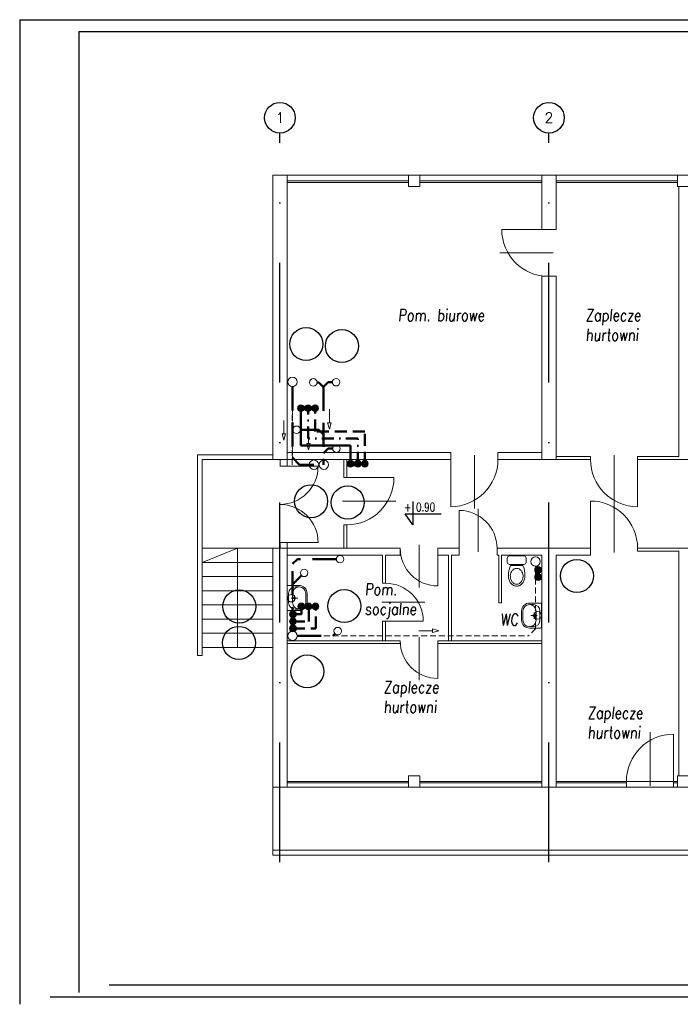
# Model space of a CAD drawing. Header units: millimetres. Extents: x -6513 to 30474, y -6915 to 65597.
# Tile 2 of 256: x -3151 to -1751, y 525 to 2610. Entities that reach past the tile are written whole.
import ezdxf
from ezdxf.enums import TextEntityAlignment as Align

# ---------------------------------------------------------------- set-up
doc = ezdxf.new("R2010")
doc.units = ezdxf.units.MM
for name, pattern in [('DASHDOTX2', [50.8, 25.4, -12.7, 0, -12.7]), ('DASHEDX2', [38.1, 25.4, -12.7]), ('HIDDEN', [0.375, 0.25, -0.125])]:
    doc.linetypes.add(name, pattern=pattern)
doc.layers.get('0').update_dxf_attribs({"color": 8})
for name, color, linetype, lineweight in [('A-opis', 8, 'Continuous', 25), ('A_cienka', 8, 'Continuous', 5), ('A_warstwy', 8, 'Continuous', 9), ('A_widok', 8, 'Continuous', 13), ('CH-KS-WEWN-ISTN-PION-NR', 8, 'Continuous', 20), ('CH-KS-WEWN-ISTN-PRZEWÓD-EL-POMOCNICZE', 8, 'Continuous', 9), ('CH-KS-WEWN-ISTN-PRZEWÓD-NAD-POSADZKĄ', 8, 'HIDDEN', 13), ('CH-KS-WEWN-ISTN-PRZYBORY', 8, 'Continuous', 9), ('CH-KS-WEWN-PION', 8, 'Continuous', 20), ('CH-KS-WEWN-PION-NR', 8, 'Continuous', 25), ('CH-KS-WEWN-PODEJŚCIA', 8, 'Continuous', 20), ('CH-KS-WEWN-PRZEWÓD-EL-POMOCNICZE', 8, 'Continuous', 20), ('CH-KS-WEWN-PRZEWÓD-NAD-POSADZKĄ', 8, 'DASHEDX2', 50), ('CH-W-WEWN-INOX-PION', 8, 'Continuous', 20), ('CH-W-WEWN-INOX-PION-NR', 8, 'Continuous', 25), ('CH-W-WEWN-INOX-PRZEWÓD-CIEPŁA', 8, 'DASHEDX2', 50), ('CH-W-WEWN-INOX-PRZEWÓD-CYRKULACJA', 8, 'DASHDOTX2', 50), ('CH-W-WEWN-INOX-PRZEWÓD-ZIMNA', 8, 'Continuous', 50), ('R-TABELKA', 8, 'Continuous', 25)]:
    doc.layers.add(name, color=color, linetype=linetype, lineweight=lineweight)
doc.layers.add('A-osie', color=8, linetype='DASHDOTX2')
doc.styles.add('ROMA', font='romans.shx', dxfattribs={"width": 0.75})
doc.styles.add('ROMANSS', font='romans.shx', dxfattribs={"width": 0.8, "oblique": 5})
doc.styles.get("Standard").update_dxf_attribs({"font": 'txt.shx', "width": 0.9})

# ---------------------------------------------------------------- blocks, each defined once
blk = doc.blocks.new('drzwi schem')
at = {"color": 252}
blk.add_line((0, 0), (0, 1), dxfattribs=at)
at = {"color": 252, "ltscale": 10}
blk.add_line((0.5, -0.093), (0.5, 1.04), dxfattribs=at)
at = {"color": 252}
blk.add_arc((0, 0), 1, 0, 90, dxfattribs=at)
blk = doc.blocks.new('MU-STOJĄCA')
at = {"layer": 'CH-KS-WEWN-ISTN-PRZYBORY'}
for p, q in [((15, 0), (-15, 0)), ((-20, -5), (-20, -13)), ((15, -18), (-15, -18)), ((12.1, -20), (-12.1, -20)), ((20, -5), (20, -13))]:
    blk.add_line(p, q, dxfattribs=at)
for points in [[(13.5, -42, 0.086436), (12.4, -35.9, 0.092654), (9.5, -31, 0.103059), (5.1, -27.6, 0.111854), (0, -26.4, 0.111854), (-5.1, -27.6, 0.103059), (-9.5, -31, 0.092654), (-12.4, -35.9, 0.086436), (-13.5, -42, 0.086436)], [(-17.5, -42, 0.07974), (-16.1, -50.6, 0.08865), (-12.4, -57.6, 0.10507), (-6.5, -62.4, 0.120602), (0, -64, 0.120602), (6.5, -62.4, 0.10507), (12.4, -57.6, 0.08865), (16.1, -50.6, 0.07974), (17.5, -42, 0.07974)], [(-13.5, -42, 0.07974), (-12.3, -49.4, 0.08865), (-9.2, -55.1, 0.10507), (-4.6, -58.9, 0.120602), (0, -60, 0.120602), (4.6, -58.9, 0.10507), (9.2, -55.1, 0.08865), (12.3, -49.4, 0.07974), (13.5, -42, 0.07974)]]:
    blk.add_lwpolyline(points, format="xyb", dxfattribs=at)
for centre, radius, start, end in [((-15, -5), 5, 90, 180), ((-15, -13), 5, 180, 270), ((-12.1, -22), 2, 90, 160.6961), ((12.1, -22), 2, 19.3039, 90), ((15, -5), 5, 0, 90), ((15, -13), 5, 270, 0), ((45, -42), 62.5, 160.6961, 180), ((-45, -42), 62.5, 0, 19.3039)]:
    blk.add_arc(centre, radius, start, end, dxfattribs=at)
blk = doc.blocks.new('SAN8')
at = {"layer": 'CH-KS-WEWN-ISTN-PRZYBORY'}
for p, q in [((-24, -0.268), (-23, 0)), ((-23, 0), (23, 0)), ((23, 0), (24, -0.268)), ((-25, -2), (-24.7321, -1)), ((-25, -24), (-25, -2)), ((-24.7321, -1), (-24, -0.268)), ((-22.1111, -16.1989), (-22.1111, -24.1146)), ((-9.1111, -3.1989), (9.1111, -3.1989)), ((8.9289, -10.9324), (-8.9289, -10.9324)), ((5.8704, -14.7992), (-6.4336, -14.7992)), ((-1.6996, -14.0952), (-1.8397, -14.7992)), ((-1.8397, -14.7992), (-1.6996, -15.5032)), ((-1.3009, -13.4984), (-1.6996, -14.0952)), ((-1.6996, -15.5032), (-1.3009, -16.1)), ((-0.704, -13.0995), (-1.3009, -13.4984)), ((-1.3009, -16.1), (-0.704, -16.4988)), ((0, -12.9595), (-0.704, -13.0995)), ((-0.704, -16.4988), (0, -16.6389)), ((0, -21.4207), (0, -8.4592)), ((0.704, -13.0995), (0, -12.9595)), ((0, -16.6389), (0.704, -16.4988)), ((1.3009, -13.4984), (0.704, -13.0995)), ((0.704, -16.4988), (1.3009, -16.1)), ((1.6996, -14.0952), (1.3009, -13.4984)), ((1.3009, -16.1), (1.6996, -15.5032)), ((1.8397, -14.7992), (1.6996, -14.0952)), ((1.6996, -15.5032), (1.8397, -14.7992)), ((22.1111, -24.1146), (22.1111, -16.1989)), ((24, -0.268), (24.732, -1)), ((24.732, -1), (25, -2)), ((25, -2), (25, -24)), ((-8.9289, -37.2968), (8.9289, -37.2968)), ((9.2257, -40.0035), (-9.2257, -40.0035))]:
    blk.add_line(p, q, dxfattribs=at)
for centre, radius, start, end in [((-9.1111, -16.1989), 13, 90, 180), ((-8.9289, -24.1146), 13.1822, 90, 270), ((8.9289, -24.1146), 13.1822, 270, 90), ((9.1111, -16.1989), 13, 0, 90), ((-9.1111, -24.1146), 15.8893, 179.586731, 269.586792), ((9.1111, -24.1146), 15.8893, 270.413269, 0.413269)]:
    blk.add_arc(centre, radius, start, end, dxfattribs=at)

msp = doc.modelspace()

# ---------------------------------------------------------------- hatches: boundary and pattern name
at = {"layer": 'CH-W-WEWN-INOX-PION'}
h = msp.add_hatch(color=256, dxfattribs=at)
h.paths.add_polyline_path([(-2554.999, 1780.355, -0.41806339), (-2562.27, 1787.53, -0.41806339), (-2554.999, 1794.706)])
h.paths.add_polyline_path([(-2554.999, 1794.706, -0.41037418), (-2547.917, 1787.53, -0.41037418), (-2554.999, 1780.355)])
h = msp.add_hatch(color=256, dxfattribs=at)
h.paths.add_polyline_path([(-2539.999, 1780.355, -0.41806339), (-2547.27, 1787.53, -0.41806339), (-2539.999, 1794.706)])
h.paths.add_polyline_path([(-2539.999, 1794.706, -0.41037418), (-2532.917, 1787.53, -0.41037418), (-2539.999, 1780.355)])
h = msp.add_hatch(color=256, dxfattribs=at)
h.paths.add_polyline_path([(-2524.999, 1780.355, -0.41806339), (-2532.27, 1787.53, -0.41806339), (-2524.999, 1794.706)])
h.paths.add_polyline_path([(-2524.999, 1794.706, -0.41037418), (-2517.917, 1787.53, -0.41037418), (-2524.999, 1780.355)])
h = msp.add_hatch(color=256, dxfattribs=at)
h.paths.add_polyline_path([(-2449.889, 1662.503, 0.41806339), (-2442.618, 1669.679, 0.41806339), (-2449.889, 1676.855)])
h.paths.add_polyline_path([(-2449.889, 1676.855, 0.41037418), (-2456.971, 1669.679, 0.41037418), (-2449.889, 1662.503)])
h = msp.add_hatch(color=256, dxfattribs=at)
h.paths.add_polyline_path([(-2434.889, 1662.503, 0.41806339), (-2427.618, 1669.679, 0.41806339), (-2434.889, 1676.855)])
h.paths.add_polyline_path([(-2434.889, 1676.855, 0.41037418), (-2441.971, 1669.679, 0.41037418), (-2434.889, 1662.503)])
h = msp.add_hatch(color=256, dxfattribs=at)
h.paths.add_polyline_path([(-2419.889, 1662.503, 0.41806339), (-2412.618, 1669.679, 0.41806339), (-2419.889, 1676.855)])
h.paths.add_polyline_path([(-2419.889, 1676.855, 0.41037418), (-2426.971, 1669.679, 0.41037418), (-2419.889, 1662.503)])
h = msp.add_hatch(color=256, dxfattribs=at)
h.paths.add_polyline_path([(-2052.438, 1451.834, 0.41806339), (-2059.708, 1444.659, 0.41806339), (-2052.438, 1437.483)])
h.paths.add_polyline_path([(-2052.438, 1437.483, 0.41037418), (-2045.355, 1444.659, 0.41037418), (-2052.438, 1451.834)])
h = msp.add_hatch(color=256, dxfattribs=at)
h.paths.add_polyline_path([(-2052.438, 1436.834, 0.41806339), (-2059.708, 1429.659, 0.41806339), (-2052.438, 1422.483)])
h.paths.add_polyline_path([(-2052.438, 1422.483, 0.41037418), (-2045.355, 1429.659, 0.41037418), (-2052.438, 1436.834)])
h = msp.add_hatch(color=256, dxfattribs=at)
h.paths.add_polyline_path([(-2564.82, 1350.91, -0.41806339), (-2571.996, 1343.639, -0.41806339), (-2579.171, 1350.91)])
h.paths.add_polyline_path([(-2579.171, 1350.91, -0.41037418), (-2571.996, 1357.992, -0.41037418), (-2564.82, 1350.91)])
h = msp.add_hatch(color=256, dxfattribs=at)
h.paths.add_polyline_path([(-2554.148, 1374.567, 0.41806339), (-2561.418, 1367.391, 0.41806339), (-2554.148, 1360.215)])
h.paths.add_polyline_path([(-2554.148, 1360.215, 0.41037418), (-2547.066, 1367.391, 0.41037418), (-2554.148, 1374.567)])
h = msp.add_hatch(color=256, dxfattribs=at)
h.paths.add_polyline_path([(-2539.148, 1374.567, 0.41806339), (-2546.418, 1367.391, 0.41806339), (-2539.148, 1360.215)])
h.paths.add_polyline_path([(-2539.148, 1360.215, 0.41037418), (-2532.066, 1367.391, 0.41037418), (-2539.148, 1374.567)])
h = msp.add_hatch(color=256, dxfattribs=at)
h.paths.add_polyline_path([(-2524.148, 1374.567, 0.41806339), (-2531.418, 1367.391, 0.41806339), (-2524.148, 1360.215)])
h.paths.add_polyline_path([(-2524.148, 1360.215, 0.41037418), (-2517.066, 1367.391, 0.41037418), (-2524.148, 1374.567)])
h = msp.add_hatch(color=256, dxfattribs=at)
h.paths.add_polyline_path([(-2564.82, 1335.91, -0.41806339), (-2571.996, 1328.639, -0.41806339), (-2579.171, 1335.91)])
h.paths.add_polyline_path([(-2579.171, 1335.91, -0.41037418), (-2571.996, 1342.992, -0.41037418), (-2564.82, 1335.91)])
h = msp.add_hatch(color=256, dxfattribs=at)
h.paths.add_polyline_path([(-2564.82, 1320.91, -0.41806339), (-2571.996, 1313.639, -0.41806339), (-2579.171, 1320.91)])
h.paths.add_polyline_path([(-2579.171, 1320.91, -0.41037418), (-2571.996, 1327.992, -0.41037418), (-2564.82, 1320.91)])

# ---------------------------------------------------------------- linework, layer by layer
at = {"layer": 'A-opis', "color": 9, "ltscale": 0.1}
for p, q in [((-2318.319, 1589.472), (-2318.319, 1540.243)), ((-2318.319, 1540.243), (-2334.151, 1563.823)), ((-2334.151, 1563.823), (-2258.253, 1563.823))]:
    msp.add_line(p, q, dxfattribs=at)
at = {"layer": 'A-osie', "ltscale": 10}
for p, q in [((-2599.603, 825.294), (-2599.603, 2370.209)), ((-2029.603, 825.294), (-2029.603, 2370.209))]:
    msp.add_line(p, q, dxfattribs=at)
at = {"layer": 'A-osie', "linetype": 'Continuous'}
for centre in [(-2599.603, 2402.709), (-2029.603, 2402.709)]:
    msp.add_circle(centre, 32.5, dxfattribs=at)
at = {"layer": 'A_cienka'}
for p, q in [((-2584.603, 2280.737), (3699.397, 2280.737)), ((-2327.226, 2268.737), (-2584.603, 2268.737)), ((-2327.226, 2265.737), (-2584.603, 2265.737)), ((-2303.226, 2268.737), (-2044.603, 2268.737)), ((-2303.226, 2265.737), (-2044.603, 2265.737)), ((-1757.226, 2268.737), (-2014.603, 2268.737)), ((-1757.226, 2265.737), (-2014.603, 2265.737)), ((-2599.324, 1678.737), (-2599.324, 1664.521)), ((-2584.603, 1678.737), (-2584.603, 1664.521)), ((-2599.603, 1664.521), (-2518.603, 1664.521)), ((-2599.603, 1502.521), (-2518.603, 1502.521)), ((-2599.324, 1502.521), (-2599.324, 1490.737)), ((-2584.603, 1502.521), (-2584.603, 1490.737)), ((-2689.603, 1490.737), (-2764.603, 1460.737)), ((-2689.603, 1280.737), (-2689.603, 1490.737)), ((-2327.226, 996.737), (-2584.603, 996.737)), ((-2327.226, 993.737), (-2584.603, 993.737)), ((-2584.603, 984.737), (-1444.603, 984.737)), ((-2303.226, 996.737), (-2044.603, 996.737)), ((-2303.226, 993.737), (-2044.603, 993.737)), ((-1757.226, 996.737), (-2014.603, 996.737)), ((-1865.451, 993.737), (-2014.603, 993.737)), ((-1757.226, 993.737), (-1765.451, 993.737))]:
    msp.add_line(p, q, dxfattribs=at)
at = {"layer": 'A_cienka', "ltscale": 10}
for p, q in [((-1865.451, 996.737), (-1865.451, 984.737)), ((-1765.451, 996.737), (-1765.451, 984.737))]:
    msp.add_line(p, q, dxfattribs=at)
at = {"layer": 'A_cienka'}
for centre, start, end in [((-2599.603, 1664.521), 270, 0), ((-2599.603, 1502.521), 0, 90)]:
    msp.add_arc(centre, 81, start, end, dxfattribs=at)
at = {"layer": 'A_warstwy'}
for p, q in [((-2614.603, 984.737), (-2614.603, 840.737)), ((-1444.603, 850.737), (-2614.603, 850.737)), ((3159.397, 840.737), (-2614.603, 840.737))]:
    msp.add_line(p, q, dxfattribs=at)
at = {"layer": 'A_widok', "ltscale": 5}
for p, q in [((-2614.603, 1678.737), (-2614.603, 2280.737)), ((-2614.603, 2280.737), (-2584.603, 2280.737)), ((-2584.603, 1678.737), (-2584.603, 2280.737)), ((-2044.603, 2166.263), (-2044.603, 2280.737)), ((-2044.603, 2280.737), (-2014.603, 2280.737)), ((-2014.603, 2166.263), (-2014.603, 2280.737)), ((-1754.226, 2256.737), (-1754.226, 1684.737)), ((-2044.603, 2166.263), (-2014.603, 2166.263)), ((-2044.603, 1678.737), (-2044.603, 2067.394)), ((-2044.603, 2067.394), (-2014.603, 2067.394)), ((-2014.603, 1678.737), (-2014.603, 2067.394)), ((-2584.603, 1693.737), (-2237.591, 1693.737)), ((-2237.591, 1693.737), (-2237.591, 1678.737)), ((-2137.591, 1693.737), (-2044.603, 1693.737)), ((-2137.591, 1678.737), (-2137.591, 1693.737)), ((-2614.603, 1688.737), (-2774.603, 1688.737)), ((-2774.603, 1688.737), (-2774.603, 1478.737)), ((-2614.603, 1678.737), (-2764.603, 1678.737)), ((-2764.603, 1678.737), (-2764.603, 1478.737)), ((-2584.603, 1678.737), (-2614.603, 1678.737)), ((-2584.603, 1678.737), (-2237.591, 1678.737)), ((-2464.02, 1640.356), (-2464.02, 1678.737)), ((-2458.02, 1640.356), (-2458.02, 1678.737)), ((-2137.591, 1678.737), (-1941.699, 1678.737)), ((-2014.603, 1684.737), (-1941.699, 1684.737)), ((-1941.699, 1678.737), (-1941.699, 1684.737)), ((-1841.699, 1684.737), (-1754.226, 1684.737)), ((-1841.699, 1678.737), (-1841.699, 1684.737)), ((-1841.699, 1678.737), (-1657.668, 1678.737)), ((-2458.02, 1640.356), (-2464.02, 1640.356)), ((-2464.02, 1490.737), (-2464.02, 1540.356)), ((-2458.02, 1540.356), (-2464.02, 1540.356)), ((-2458.02, 1490.737), (-2458.02, 1540.356)), ((-2614.603, 1490.737), (-2764.603, 1490.737)), ((-2614.603, 984.737), (-2614.603, 1490.737)), ((-2584.603, 1490.737), (-2614.603, 1490.737)), ((-2584.603, 984.737), (-2584.603, 1490.737)), ((-2584.603, 1490.737), (-2344.751, 1490.737)), ((-2344.751, 1490.737), (-2344.751, 1475.737)), ((-2264.751, 1490.737), (-2219.63, 1490.737)), ((-2264.751, 1490.737), (-2264.751, 1475.737)), ((-2219.63, 1490.737), (-2219.63, 1475.737)), ((-2139.63, 1490.737), (-1941.699, 1490.737)), ((-2139.63, 1490.737), (-2139.63, 1475.737)), ((-1941.699, 1475.737), (-1941.699, 1490.737)), ((-1841.699, 1490.737), (-1680.603, 1490.737)), ((-1841.699, 1484.737), (-1841.699, 1490.737)), ((-1841.699, 1484.737), (-1754.226, 1484.737)), ((-1754.226, 1484.737), (-1754.226, 1008.737)), ((-2774.603, 1478.737), (-2774.603, 1263.403)), ((-2764.603, 1478.737), (-2764.603, 1263.403)), ((-2614.603, 1460.737), (-2764.603, 1460.737)), ((-2584.603, 1475.737), (-2381.962, 1475.737)), ((-2381.962, 1475.737), (-2381.962, 1416.517)), ((-2375.962, 1475.737), (-2344.751, 1475.737)), ((-2375.962, 1475.737), (-2375.962, 1416.517)), ((-2264.751, 1475.737), (-2242.224, 1475.737)), ((-2242.224, 1475.737), (-2242.224, 1294.762)), ((-2236.224, 1475.737), (-2219.63, 1475.737)), ((-2236.224, 1475.737), (-2236.224, 1294.762)), ((-2139.63, 1475.737), (-2135.88, 1475.737)), ((-2135.88, 1475.737), (-2135.88, 1374.762)), ((-2129.88, 1475.737), (-2044.603, 1475.737)), ((-2129.88, 1475.737), (-2129.88, 1374.762)), ((-2044.603, 984.737), (-2044.603, 1475.737)), ((-2014.603, 984.737), (-2014.603, 1475.737)), ((-2014.603, 1475.737), (-1941.699, 1475.737)), ((-2614.603, 1430.737), (-2764.603, 1430.737)), ((-2614.603, 1400.737), (-2764.603, 1400.737)), ((-2375.962, 1416.517), (-2381.962, 1416.517)), ((-2614.603, 1370.737), (-2764.603, 1370.737)), ((-2135.88, 1374.762), (-2129.88, 1374.762)), ((-2614.603, 1340.737), (-2764.603, 1340.737)), ((-2381.962, 1336.517), (-2381.962, 1294.762)), ((-2375.962, 1336.517), (-2381.962, 1336.517)), ((-2375.962, 1336.517), (-2375.962, 1294.762)), ((-2614.603, 1310.737), (-2764.603, 1310.737)), ((-2584.603, 1294.762), (-2344.751, 1294.762)), ((-2344.751, 1294.762), (-2344.751, 1288.762)), ((-2264.751, 1294.762), (-2044.603, 1294.762)), ((-2264.751, 1294.762), (-2264.751, 1288.762)), ((-2614.603, 1280.737), (-2764.603, 1280.737)), ((-2584.603, 1288.762), (-2344.751, 1288.762)), ((-2264.751, 1288.762), (-2044.603, 1288.762)), ((-2764.603, 1263.403), (-2774.603, 1263.403)), ((-2614.603, 984.737), (-2584.603, 984.737)), ((-2044.603, 984.737), (-2014.603, 984.737))]:
    msp.add_line(p, q, dxfattribs=at)
for points in [[(-2327.226, 2256.737), (-2303.226, 2256.737), (-2303.226, 2280.737), (-2327.226, 2280.737)], [(-1757.226, 2256.737), (-1733.226, 2256.737), (-1733.226, 2280.737), (-1757.226, 2280.737)], [(-2327.226, 984.737), (-2303.226, 984.737), (-2303.226, 1008.737), (-2327.226, 1008.737)], [(-1757.226, 984.737), (-1733.226, 984.737), (-1733.226, 1008.737), (-1757.226, 1008.737)]]:
    msp.add_lwpolyline(points, close=True, dxfattribs=at)
at = {"layer": 'CH-KS-WEWN-ISTN-PION-NR', "extrusion": (-1.29885e-05, -7.54363e-06, 1)}
for centre in [(-2543.896, 1923.266, 0.019), (-1970.308, 1431.927, 0.015), (-2541.749, 1229.811, 0.024)]:
    msp.add_circle(centre, 35, dxfattribs=at)
at = {"layer": 'CH-KS-WEWN-ISTN-PRZEWÓD-EL-POMOCNICZE', "linetype": 'Continuous', "ltscale": 10}
for p, q in [((-2494.901, 1756.502), (-2494.901, 1785.256)), ((-2591.217, 1732.843), (-2591.217, 1761.597)), ((-2491.301, 1756.502), (-2498.501, 1756.502)), ((-2494.902, 1743.066), (-2498.501, 1756.502)), ((-2494.902, 1743.066), (-2491.301, 1756.502)), ((-2587.617, 1732.843), (-2594.817, 1732.843)), ((-2591.217, 1719.408), (-2594.817, 1732.843)), ((-2591.217, 1719.408), (-2587.617, 1732.843)), ((-2276.293, 1316.048), (-2305.047, 1316.048)), ((-2276.293, 1312.448), (-2276.293, 1319.648)), ((-2262.857, 1316.048), (-2276.293, 1319.648)), ((-2262.857, 1316.048), (-2276.293, 1312.448))]:
    msp.add_line(p, q, dxfattribs=at)
at = {"layer": 'CH-KS-WEWN-ISTN-PRZEWÓD-NAD-POSADZKĄ', "ltscale": 50}
for p, q in [((-2573.44, 1827.772), (-2573.44, 1815.814)), ((-2573.44, 1773.663), (-2573.44, 1667.627)), ((-2058.046, 1320.084), (-2058.046, 1452.585)), ((-2058.046, 1320.084), (-2073.046, 1305.084)), ((-2562.778, 1305.084), (-2073.046, 1305.084))]:
    msp.add_line(p, q, dxfattribs=at)
at = {"layer": 'CH-KS-WEWN-ISTN-PRZEWÓD-NAD-POSADZKĄ'}
msp.add_line((-2572.674, 1827.743), (-2572.674, 1677.592), dxfattribs=at)
at = {"layer": 'CH-KS-WEWN-PION', "extrusion": (-1.29885e-05, -7.54363e-06, 1)}
msp.add_circle((-2573.237, 1843.159, 0.02), 9.967, dxfattribs=at)
at = {"layer": 'CH-KS-WEWN-PION', "extrusion": (7.54363e-06, -1.29885e-05, 1)}
for centre in [(-2527.469, 1667.736, -0.041), (-2506.564, 1667.736, -0.041)]:
    msp.add_circle(centre, 9.967, dxfattribs=at)
at = {"layer": 'CH-KS-WEWN-PION', "extrusion": (-1.29885e-05, 7.54363e-06, 1)}
msp.add_circle((-2058.046, 1462.552, 0.038), 9.967, dxfattribs=at)
at = {"layer": 'CH-KS-WEWN-PION', "extrusion": (7.54363e-06, 1.29885e-05, 1)}
msp.add_circle((-2572.745, 1305.084, -0.002), 9.967, dxfattribs=at)
at = {"layer": 'CH-KS-WEWN-PION-NR', "extrusion": (-1.29885e-05, -7.54363e-06, 1)}
for centre in [(-2543.896, 1923.266, 0.019), (-2533.546, 1590.351, 0.021), (-1970.308, 1431.927, 0.015), (-2685.877, 1367.265, 0.025), (-2541.749, 1229.811, 0.024)]:
    msp.add_circle(centre, 35, dxfattribs=at)
at = {"layer": 'CH-KS-WEWN-PODEJŚCIA', "ltscale": 10, "extrusion": (-1.29885e-05, -7.54363e-06, 1)}
for centre in [(-2529.036, 1842.15, 0.019), (-2480.522, 1842.47, 0.018), (-2479.816, 1701.847, 0.019), (-2472.106, 1467.521, 0.021), (-2548.298, 1438.501, 0.022), (-2575.747, 1384.878, 0.023), (-2053.215, 1348.446, 0.016), (-2477.272, 1315.086, 0.022)]:
    msp.add_circle(centre, 8, dxfattribs=at)
at = {"layer": 'CH-KS-WEWN-PODEJŚCIA', "ltscale": 10, "extrusion": (1.29885e-05, 7.54363e-06, 1)}
msp.add_circle((-2564.344, 1741.643, -0.02), 8, dxfattribs=at)
at = {"layer": 'CH-KS-WEWN-PRZEWÓD-EL-POMOCNICZE', "ltscale": 10}
for p, q in [((-2539.335, 1712.385), (-2539.335, 1741.139)), ((-2535.735, 1712.385), (-2542.935, 1712.385)), ((-2539.335, 1698.95), (-2542.935, 1712.385)), ((-2539.335, 1698.95), (-2535.735, 1712.385))]:
    msp.add_line(p, q, dxfattribs=at)
at = {"layer": 'CH-KS-WEWN-PRZEWÓD-NAD-POSADZKĄ', "ltscale": 2}
for p, q in [((-2521.036, 1842.15), (-2517.317, 1842.15)), ((-2517.317, 1842.15), (-2507.317, 1832.15)), ((-2497.317, 1842.47), (-2507.317, 1832.47)), ((-2497.317, 1842.47), (-2488.522, 1842.47)), ((-2573.237, 1833.192), (-2573.237, 1682.736)), ((-2507.317, 1832.47), (-2507.317, 1667.736)), ((-2556.344, 1741.643), (-2517.317, 1741.643)), ((-2517.317, 1741.643), (-2507.317, 1731.643)), ((-2497.317, 1701.847), (-2507.317, 1691.847)), ((-2487.816, 1701.847), (-2497.317, 1701.847)), ((-2558.237, 1667.736), (-2573.237, 1682.736)), ((-2527.469, 1667.736), (-2558.237, 1667.736)), ((-2562.745, 1467.521), (-2572.745, 1457.521)), ((-2480.106, 1467.521), (-2562.745, 1467.521)), ((-2572.745, 1315.051), (-2572.745, 1457.521)), ((-2553.955, 1432.844), (-2572.745, 1414.055)), ((-2562.778, 1305.084), (-2487.593, 1305.084)), ((-2483.086, 1309.591), (-2487.593, 1305.084))]:
    msp.add_line(p, q, dxfattribs=at)
at = {"layer": 'CH-W-WEWN-INOX-PION'}
for centre in [(-2555.094, 1787.53), (-2540.094, 1787.53), (-2525.094, 1787.53), (-2449.795, 1669.679), (-2434.795, 1669.679), (-2419.795, 1669.679), (-2052.532, 1444.659), (-2052.532, 1429.659), (-2571.996, 1350.816), (-2554.242, 1367.391), (-2539.242, 1367.391), (-2524.242, 1367.391), (-2571.996, 1335.816), (-2571.996, 1320.816)]:
    msp.add_circle(centre, 7.176, dxfattribs=at)
at = {"layer": 'CH-W-WEWN-INOX-PION-NR', "ltscale": 10, "extrusion": (-1.29885e-05, -7.54363e-06, 1)}
for centre in [(-2468.375, 1919.062, 0.018), (-2456.071, 1587.568, 0.02), (-2463.355, 1368.16, 0.022), (-2686.593, 1290.206, 0.025)]:
    msp.add_circle(centre, 35, dxfattribs=at)
at = {"layer": 'CH-W-WEWN-INOX-PRZEWÓD-CIEPŁA'}
for p, q in [((-2525.094, 1738.224), (-2525.094, 1787.53)), ((-2419.795, 1738.224), (-2525.094, 1738.224)), ((-2419.795, 1669.679), (-2419.795, 1738.224)), ((-2523.64, 1320.816), (-2523.64, 1369.784)), ((-2572.248, 1320.816), (-2523.64, 1320.816))]:
    msp.add_line(p, q, dxfattribs=at)
at = {"layer": 'CH-W-WEWN-INOX-PRZEWÓD-CYRKULACJA'}
for p, q in [((-2540.094, 1723.224), (-2540.094, 1787.53)), ((-2434.795, 1723.224), (-2540.094, 1723.224)), ((-2434.795, 1669.679), (-2434.795, 1723.224)), ((-2538.64, 1335.816), (-2538.64, 1369.784)), ((-2572.248, 1335.816), (-2538.64, 1335.816))]:
    msp.add_line(p, q, dxfattribs=at)
at = {"layer": 'CH-W-WEWN-INOX-PRZEWÓD-ZIMNA'}
for p, q in [((-2555.094, 1708.224), (-2555.094, 1787.53)), ((-2449.795, 1708.224), (-2555.094, 1708.224)), ((-2449.795, 1669.679), (-2449.795, 1708.224))]:
    msp.add_line(p, q, dxfattribs=at)
at = {"layer": 'CH-W-WEWN-INOX-PRZEWÓD-ZIMNA', "ltscale": 2}
for p, q in [((-2553.64, 1350.816), (-2553.64, 1369.784)), ((-2572.248, 1350.816), (-2553.64, 1350.816))]:
    msp.add_line(p, q, dxfattribs=at)
at = {"layer": 'R-TABELKA'}
for p, q in [((-3151.084, 2610.421), (8381.396, 2610.421)), ((-3151.084, 2610.421), (-3151.084, 524.517)), ((-3026.084, 2585.421), (8356.396, 2585.421)), ((-3026.084, 2585.421), (-3026.084, 549.517)), ((-2961.797, 565.574), (8420.682, 565.574)), ((-3086.797, 540.574), (8445.682, 540.574))]:
    msp.add_line(p, q, dxfattribs=at)

# ---------------------------------------------------------------- block references
at = {"layer": 'A_cienka'}
for p, xscale, yscale, zscale, rotation in [((-2029.603, 2166.263), -100, 100, 100, 90), ((-2237.591, 1678.737), -100, 100, 100, 180), ((-1841.699, 1678.737), 100, 100, 100, 180), ((-2458.02, 1640.356), 100, 100, 100, 270), ((-2264.751, 1490.737), 80, 80, 80, 180), ((-2375.962, 1336.517), -80, 80, 80, 270), ((-2264.751, 1294.762), 80, 80, 80, 180)]:
    msp.add_blockref('drzwi schem', p, dxfattribs=dict(at, xscale=xscale, yscale=yscale, zscale=zscale, rotation=rotation))
for p, xscale, yscale, zscale in [((-1941.699, 1490.737), 100, 100, 100), ((-2219.63, 1490.737), 80, 80, 80), ((-1765.451, 996.737), -100, 100, 100)]:
    msp.add_blockref('drzwi schem', p, dxfattribs=dict(at, xscale=xscale, yscale=yscale, zscale=zscale))
at = {"layer": 'CH-KS-WEWN-ISTN-PRZYBORY'}
msp.add_blockref('MU-STOJĄCA', (-2097.964, 1474.362), dxfattribs=at)
at = {"layer": 'CH-KS-WEWN-ISTN-PRZYBORY', "yscale": 1.059999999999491}
for p, xscale, zscale, rotation in [((-2584.543, 1385.25), 1.059999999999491, 1.059999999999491, 90), ((-2045.245, 1348.051), -1.059999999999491, 1.06, 270)]:
    msp.add_blockref('SAN8', p, dxfattribs=dict(at, xscale=xscale, zscale=zscale, rotation=rotation))

# ---------------------------------------------------------------- texts
at = {"layer": 'A-opis', "ltscale": 0.1, "char_height": 18, "width": 174.55464, "attachment_point": 1, "style": 'ROMA'}
for s, insert in [('0.90', (-2311.244, 1586.755)), ('+', (-2336.454, 1586.755))]:
    msp.add_mtext(s, dxfattribs=dict(at, insert=insert))
at = {"layer": 'A-osie', "linetype": 'Continuous'}
for s, p in [('1', (-2599.603, 2402.709)), ('2', (-2029.603, 2402.709))]:
    msp.add_text(s, height=22, dxfattribs=at).set_placement(p, align=Align.MIDDLE)
at = {"layer": 'A_cienka', "char_height": 25, "width": 289.54616, "attachment_point": 1, "style": 'ROMANSS'}
for s, insert in [('Pom. biurowe', (-2349.386, 1996.844)), ('Zaplecze \\Phurtowni', (-1952.042, 1996.844)), ('Pom.\\Psocjalne', (-2419.971, 1416.193)), ('WC', (-2132.825, 1351.982)), ('Zaplecze \\Phurtowni', (-2379.871, 1208.778)), ('Zaplecze \\Phurtowni', (-1947.746, 1154.39))]:
    msp.add_mtext(s, dxfattribs=dict(at, insert=insert))

doc.saveas('drawing.dxf')
